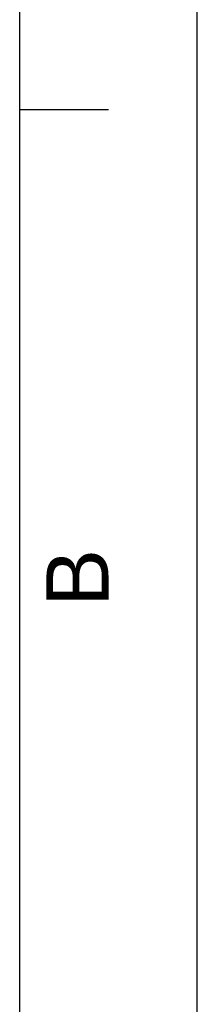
# Model space of a CAD drawing. Header units: millimetres. Extents: x 0 to 594, y 0 to 420.
# Tile 33 of 34: x 584 to 594, y 317 to 373. Entities that reach past the tile are written whole.
import ezdxf

# ---------------------------------------------------------------- set-up
doc = ezdxf.new("R2010")
doc.units = ezdxf.units.MM
doc.header["$LTSCALE"] = 32.67
doc.layers.get('0').update_dxf_attribs({"linetype": 'CONTINUOUS'})
doc.styles.add('TEXTSTYLE_2', font='arial.ttf')

# ---------------------------------------------------------------- blocks, each defined once
blk = doc.blocks.new('MARGEA2_BL0', base_point=(296.99996, 210.000076))
at = {"color": 7, "linetype": 'Continuous'}
for p, q in [((594, 0.000078), (594.000002, 420.000076)), ((594.000002, 0.000076), (594.000002, 420.000076)), ((584.000002, 10.000076), (584.000002, 410.000076)), ((589.000002, 367.500076), (584.000002, 367.500076))]:
    blk.add_line(p, q, dxfattribs=at)
at = {"color": 5, "linetype": 'Continuous', "style": 'TEXTSTYLE_2', "oblique": 0.0000187}
blk.add_text('B', height=3.5, rotation=90, dxfattribs=at).set_placement((589.000002, 339.500076))

msp = doc.modelspace()

# ---------------------------------------------------------------- linework, layer by layer
at = {"color": 7, "linetype": 'Continuous'}
msp.add_line((594, 0), (594, 420), dxfattribs=at)

# ---------------------------------------------------------------- block references
at = {"color": 2, "linetype": 'Continuous'}
msp.add_blockref('MARGEA2_BL0', (297, 210), dxfattribs=at)

doc.saveas('drawing.dxf')
